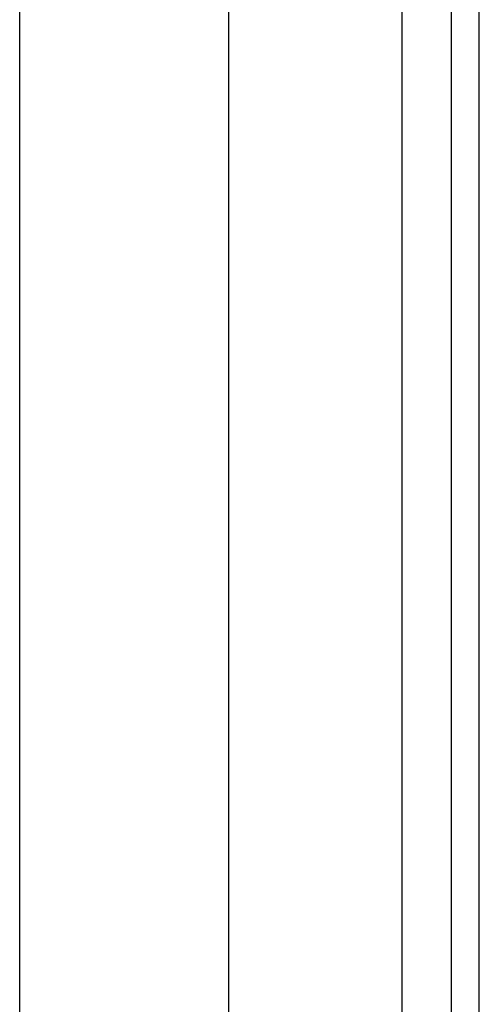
# Model space of a CAD drawing. Header units: inches. Extents: x 4 to 120, y 7 to 65.
# Tile 100 of 149: x 26.946 to 27.812, y 32.071 to 33.925. Entities that reach past the tile are written whole.
import ezdxf

# ---------------------------------------------------------------- set-up
doc = ezdxf.new("R2010")
doc.units = ezdxf.units.IN
doc.header["$MEASUREMENT"] = 0
doc.layers.add('Visible Edges(ANSI)', color=7, linetype='Continuous', lineweight=25)
doc.layers.add('Visible Tangent Edges(ANSI)', color=7, linetype='Continuous', lineweight=25)

msp = doc.modelspace()

# ---------------------------------------------------------------- linework, layer by layer
at = {"layer": 'Visible Edges(ANSI)'}
for p, q in [((26.9459, 23.4554), (26.9459, 43.8885)), ((27.3396, 43.0734), (27.3396, 24.2704)), ((27.759, 42.7304), (27.759, 24.6134)), ((27.812, 24.6134), (27.812, 42.7304))]:
    msp.add_line(p, q, dxfattribs=at)
at = {"layer": 'Visible Tangent Edges(ANSI)'}
msp.add_line((27.666, 42.8018), (27.666, 24.5421), dxfattribs=at)

doc.saveas('drawing.dxf')
